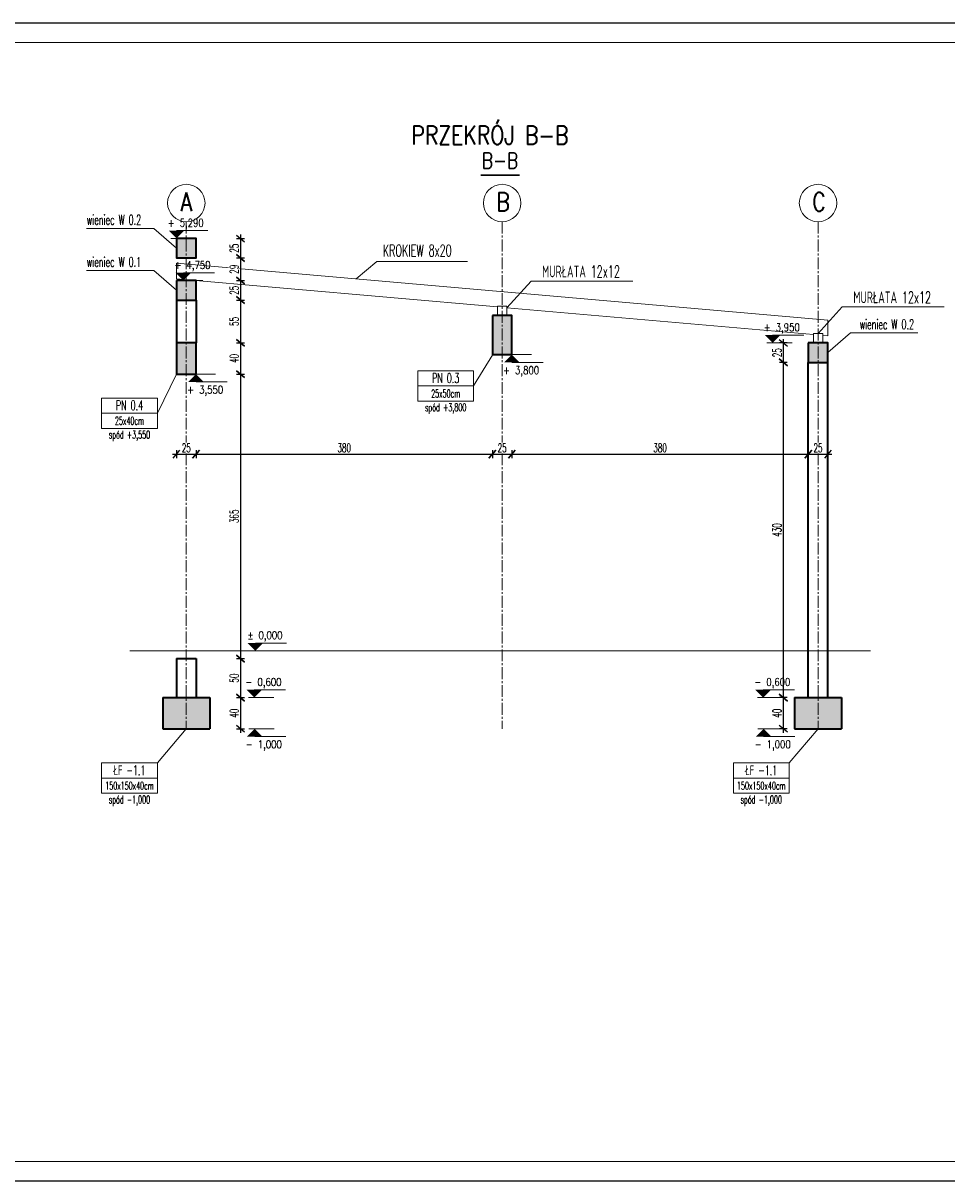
# Model space of a CAD drawing. Header units: centimetres. Extents: x 125945 to 146944, y 20629 to 31773.
# Tile 10 of 80: x 128722 to 129907, y 22758 to 24243. Entities that reach past the tile are written whole.
import ezdxf
from ezdxf.enums import TextEntityAlignment as Align

# ---------------------------------------------------------------- set-up
doc = ezdxf.new("R2010")
doc.units = ezdxf.units.CM
doc.linetypes.add('CENTER2', pattern=[28.575, 19.05, -3.175, 3.175, -3.175])
for name, color, linetype, lineweight in [('e-cad_cienkie', 88, 'Continuous', 15), ('e-cad_opisy', 7, 'Continuous', 15), ('e-cad_osie', 172, 'CENTER2', 9), ('e-cad_wymiary', 66, 'Continuous', 15), ('e-cad_wypelnienia', 254, 'Continuous', 9), ('K- OPISY', 40, 'Continuous', 15), ('K-DREWNO', 36, 'Continuous', 20), ('K-FUNDAMENTY', 44, 'Continuous', 35), ('K-ŚCIANY KONSTRUKCYJNE', 16, 'Continuous', 35), ('K-ŻELBET', 204, 'Continuous', 35)]:
    doc.layers.add(name, color=color, linetype=linetype, lineweight=lineweight)
doc.styles.add('e-cad_1', font='simplex.shx', dxfattribs={"width": 0.6})
doc.styles.add('e-cad_2', font='simplex.shx', dxfattribs={"width": 0.8})
doc.styles.add('simpl', font='simplex.shx', dxfattribs={"width": 0.6})
doc.dimstyles.new('e-cad_1_50_[cm]', dxfattribs={"dimscale": 5, "dimtxt": 2.25, "dimasz": 1.75, "dimexe": 1, "dimexo": 0, "dimgap": 0.5, "dimtad": 1, "dimdec": 1, "dimrnd": 0.5, "dimdsep": 46, "dimtxsty": 'simpl', "dimblk": 'OBLIQUE', "dimcen": 0, "dimdle": 1, "dimclrd": 256, "dimclre": 256, "dimclrt": 256, "dimadec": 0, "dimazin": 0, "dimtfac": 1, "dimtdec": 1, "dimtix": 1, "dimtmove": 2, "dimatfit": 3, "dimldrblk": 'OBLIQUE', "dimfxl": 1, "dimfxlon": 1, "dimtfill": 1, "dimarcsym": 0})

# ---------------------------------------------------------------- blocks, each defined once
blk = doc.blocks.new('e-cad_kota_2')
blk.add_line((0, 2), (8, 2))
blk.add_lwpolyline([(0, 0, 0, 4, 0), (0, 2, 4, 4, 0)], format="xyseb")
at = {"style": 'e-cad_1', "width": 0.8}
blk.add_attdef('ZNAK', text='', height=2, dxfattribs=at).set_placement((-0.5, 3), align=Align.RIGHT)
blk.add_attdef('RZEDNA', (0.8, 3), '', height=2, dxfattribs=at)
blk = doc.blocks.new('e-cad_kota_2_1')
blk.add_line((0, -2), (8, -2))
blk.add_lwpolyline([(0, 0, 0, 4, 0), (0, -2, 4, 4, 0)], format="xyseb")
at = {"style": 'e-cad_1', "width": 0.8}
blk.add_attdef('ZNAK', text='', height=2, dxfattribs=at).set_placement((-0.5, -5), align=Align.RIGHT)
blk.add_attdef('RZEDNA', (0.8, -5), '', height=2, dxfattribs=at)
blk = doc.blocks.new('_Oblique')
at = {"color": 0, "linetype": 'ByBlock', "lineweight": -2}
blk.add_line((0.5, 0.6), (-0.5, -0.6), dxfattribs=at)
blk = doc.blocks.new('*D3938')
at = {"layer": 'Defpoints', "color": 0}
for p in [(128943.9, 23966.8), (128943.9, 23941.8)]:
    blk.add_point(p, dxfattribs=at)
at = {"layer": 'e-cad_wymiary', "lineweight": -2, "ltscale": 2}
for p, q in [((129000.9, 23971.8), (129000.9, 23936.8)), ((128995.9, 23966.8), (129005.9, 23966.8)), ((128995.9, 23941.8), (129005.9, 23941.8))]:
    blk.add_line(p, q, dxfattribs=at)
at = {"layer": 'e-cad_wymiary', "lineweight": -2, "xscale": 8.75, "yscale": 8.75, "zscale": 8.75}
for p, rotation in [((129000.9, 23966.8), 90), ((129000.9, 23941.8), 270)]:
    blk.add_blockref('_Oblique', p, dxfattribs=dict(at, rotation=rotation))
at = {"layer": 'e-cad_wymiary', "ltscale": 2, "insert": (128992.7, 23954.3), "char_height": 11.25, "attachment_point": 5, "rotation": 90, "style": 'simpl', "bg_fill": 3, "box_fill_scale": 1.1, "bg_fill_color": 256, "bg_fill_true_color": 13158600, "bg_fill_transparency": 0}
blk.add_mtext('25', dxfattribs=at)
at = {"layer": 'Defpoints', "color": 0}
blk.add_point((129000.9, 23941.8), dxfattribs=at)
blk = doc.blocks.new('*D3939')
at = {"layer": 'Defpoints', "color": 0}
for p in [(128943.9, 23941.8), (128943.9, 23912.8)]:
    blk.add_point(p, dxfattribs=at)
at = {"layer": 'e-cad_wymiary', "lineweight": -2, "ltscale": 2}
for p, q in [((128995.9, 23941.8), (129005.9, 23941.8)), ((129000.9, 23946.8), (129000.9, 23907.8)), ((128995.9, 23912.8), (129005.9, 23912.8))]:
    blk.add_line(p, q, dxfattribs=at)
at = {"layer": 'e-cad_wymiary', "lineweight": -2, "xscale": 8.75, "yscale": 8.75, "zscale": 8.75}
for p, rotation in [((129000.9, 23941.8), 90), ((129000.9, 23912.8), 270)]:
    blk.add_blockref('_Oblique', p, dxfattribs=dict(at, rotation=rotation))
at = {"layer": 'e-cad_wymiary', "ltscale": 2, "insert": (128992.7, 23927.3), "char_height": 11.25, "attachment_point": 5, "rotation": 90, "style": 'simpl', "bg_fill": 3, "box_fill_scale": 1.1, "bg_fill_color": 256, "bg_fill_true_color": 13158600, "bg_fill_transparency": 0}
blk.add_mtext('29', dxfattribs=at)
at = {"layer": 'Defpoints', "color": 0}
blk.add_point((129000.9, 23912.8), dxfattribs=at)
blk = doc.blocks.new('*D3940')
at = {"layer": 'Defpoints', "color": 0}
for p in [(128943.9, 23912.8), (128943.9, 23887.8)]:
    blk.add_point(p, dxfattribs=at)
at = {"layer": 'e-cad_wymiary', "lineweight": -2, "ltscale": 2}
for p, q in [((128995.9, 23912.8), (129005.9, 23912.8)), ((129000.9, 23917.8), (129000.9, 23882.8)), ((128995.9, 23887.8), (129005.9, 23887.8))]:
    blk.add_line(p, q, dxfattribs=at)
at = {"layer": 'e-cad_wymiary', "lineweight": -2, "xscale": 8.75, "yscale": 8.75, "zscale": 8.75}
for p, rotation in [((129000.9, 23912.8), 90), ((129000.9, 23887.8), 270)]:
    blk.add_blockref('_Oblique', p, dxfattribs=dict(at, rotation=rotation))
at = {"layer": 'e-cad_wymiary', "ltscale": 2, "insert": (128992.7, 23900.3), "char_height": 11.25, "attachment_point": 5, "rotation": 90, "style": 'simpl', "bg_fill": 3, "box_fill_scale": 1.1, "bg_fill_color": 256, "bg_fill_true_color": 13158600, "bg_fill_transparency": 0}
blk.add_mtext('25', dxfattribs=at)
at = {"layer": 'Defpoints', "color": 0}
blk.add_point((129000.9, 23887.8), dxfattribs=at)
blk = doc.blocks.new('*D3941')
at = {"layer": 'Defpoints', "color": 0}
for p in [(128943.9, 23887.8), (128943.9, 23832.8), (129000.9, 23832.8)]:
    blk.add_point(p, dxfattribs=at)
at = {"layer": 'e-cad_wymiary', "lineweight": -2, "ltscale": 2}
for p, q in [((128995.9, 23887.8), (129005.9, 23887.8)), ((129000.9, 23892.8), (129000.9, 23827.8)), ((128995.9, 23832.8), (129005.9, 23832.8))]:
    blk.add_line(p, q, dxfattribs=at)
at = {"layer": 'e-cad_wymiary', "lineweight": -2, "xscale": 8.75, "yscale": 8.75, "zscale": 8.75}
for p, rotation in [((129000.9, 23887.8), 90), ((129000.9, 23832.8), 270)]:
    blk.add_blockref('_Oblique', p, dxfattribs=dict(at, rotation=rotation))
at = {"layer": 'e-cad_wymiary', "ltscale": 2, "insert": (128992.7, 23860.3), "char_height": 11.25, "attachment_point": 5, "rotation": 90, "style": 'simpl', "bg_fill": 3, "box_fill_scale": 1.1, "bg_fill_color": 256, "bg_fill_true_color": 13158600, "bg_fill_transparency": 0}
blk.add_mtext('55', dxfattribs=at)
blk = doc.blocks.new('*D3942')
at = {"layer": 'Defpoints', "color": 0}
for p in [(128943.9, 23832.8), (128943.9, 23792.8), (129000.9, 23792.8)]:
    blk.add_point(p, dxfattribs=at)
at = {"layer": 'e-cad_wymiary', "lineweight": -2, "ltscale": 2}
for p, q in [((129000.9, 23837.8), (129000.9, 23787.8)), ((128995.9, 23832.8), (129005.9, 23832.8)), ((128995.9, 23792.8), (129005.9, 23792.8))]:
    blk.add_line(p, q, dxfattribs=at)
at = {"layer": 'e-cad_wymiary', "lineweight": -2, "xscale": 8.75, "yscale": 8.75, "zscale": 8.75}
for p, rotation in [((129000.9, 23832.8), 90), ((129000.9, 23792.8), 270)]:
    blk.add_blockref('_Oblique', p, dxfattribs=dict(at, rotation=rotation))
at = {"layer": 'e-cad_wymiary', "ltscale": 2, "insert": (128992.7, 23812.8), "char_height": 11.25, "attachment_point": 5, "rotation": 90, "style": 'simpl', "bg_fill": 3, "box_fill_scale": 1.1, "bg_fill_color": 256, "bg_fill_true_color": 13158600, "bg_fill_transparency": 0}
blk.add_mtext('40', dxfattribs=at)
blk = doc.blocks.new('*D3943')
at = {"layer": 'Defpoints', "color": 0}
for p in [(128943.9, 23792.8), (128943.9, 23427.8), (129000.9, 23427.8)]:
    blk.add_point(p, dxfattribs=at)
at = {"layer": 'e-cad_wymiary', "lineweight": -2, "ltscale": 2}
for p, q in [((128995.9, 23792.8), (129005.9, 23792.8)), ((129000.9, 23797.8), (129000.9, 23422.8)), ((128995.9, 23427.8), (129005.9, 23427.8))]:
    blk.add_line(p, q, dxfattribs=at)
at = {"layer": 'e-cad_wymiary', "lineweight": -2, "xscale": 8.75, "yscale": 8.75, "zscale": 8.75}
for p, rotation in [((129000.9, 23792.8), 90), ((129000.9, 23427.8), 270)]:
    blk.add_blockref('_Oblique', p, dxfattribs=dict(at, rotation=rotation))
at = {"layer": 'e-cad_wymiary', "ltscale": 2, "insert": (128992.7, 23610.3), "char_height": 11.25, "attachment_point": 5, "rotation": 90, "style": 'simpl', "bg_fill": 3, "box_fill_scale": 1.1, "bg_fill_color": 256, "bg_fill_true_color": 13158600, "bg_fill_transparency": 0}
blk.add_mtext('365', dxfattribs=at)
blk = doc.blocks.new('*D3944')
at = {"layer": 'Defpoints', "color": 0}
for p in [(128943.9, 23427.8), (128943.9, 23377.8), (129000.9, 23377.8)]:
    blk.add_point(p, dxfattribs=at)
at = {"layer": 'e-cad_wymiary', "lineweight": -2, "ltscale": 2}
for p, q in [((128995.9, 23427.8), (129005.9, 23427.8)), ((129000.9, 23432.8), (129000.9, 23372.8)), ((128995.9, 23377.8), (129005.9, 23377.8))]:
    blk.add_line(p, q, dxfattribs=at)
at = {"layer": 'e-cad_wymiary', "lineweight": -2, "xscale": 8.75, "yscale": 8.75, "zscale": 8.75}
for p, rotation in [((129000.9, 23427.8), 90), ((129000.9, 23377.8), 270)]:
    blk.add_blockref('_Oblique', p, dxfattribs=dict(at, rotation=rotation))
at = {"layer": 'e-cad_wymiary', "ltscale": 2, "insert": (128992.7, 23402.8), "char_height": 11.25, "attachment_point": 5, "rotation": 90, "style": 'simpl', "bg_fill": 3, "box_fill_scale": 1.1, "bg_fill_color": 256, "bg_fill_true_color": 13158600, "bg_fill_transparency": 0}
blk.add_mtext('50', dxfattribs=at)
blk = doc.blocks.new('*D3945')
at = {"layer": 'Defpoints', "color": 0}
for p in [(128943.9, 23377.8), (128961.4, 23337.8), (129000.9, 23337.8)]:
    blk.add_point(p, dxfattribs=at)
at = {"layer": 'e-cad_wymiary', "lineweight": -2, "ltscale": 2}
for p, q in [((128995.9, 23377.8), (129005.9, 23377.8)), ((129000.9, 23382.8), (129000.9, 23332.8)), ((128995.9, 23337.8), (129005.9, 23337.8))]:
    blk.add_line(p, q, dxfattribs=at)
at = {"layer": 'e-cad_wymiary', "lineweight": -2, "xscale": 8.75, "yscale": 8.75, "zscale": 8.75}
for p, rotation in [((129000.9, 23377.8), 90), ((129000.9, 23337.8), 270)]:
    blk.add_blockref('_Oblique', p, dxfattribs=dict(at, rotation=rotation))
at = {"layer": 'e-cad_wymiary', "ltscale": 2, "insert": (128992.7, 23357.8), "char_height": 11.25, "attachment_point": 5, "rotation": 90, "style": 'simpl', "bg_fill": 3, "box_fill_scale": 1.1, "bg_fill_color": 256, "bg_fill_true_color": 13158600, "bg_fill_transparency": 0}
blk.add_mtext('40', dxfattribs=at)
blk = doc.blocks.new('*D3946')
at = {"layer": 'Defpoints', "color": 0}
for p in [(128918.9, 23860.3), (128943.9, 23860.3)]:
    blk.add_point(p, dxfattribs=at)
at = {"layer": 'e-cad_wymiary', "lineweight": -2, "ltscale": 2}
for p, q in [((128913.9, 23690), (128948.9, 23690)), ((128918.9, 23695), (128918.9, 23685)), ((128943.9, 23695), (128943.9, 23685))]:
    blk.add_line(p, q, dxfattribs=at)
at = {"layer": 'e-cad_wymiary', "lineweight": -2, "xscale": 8.75, "yscale": 8.75, "zscale": 8.75, "rotation": 180}
blk.add_blockref('_Oblique', (128918.9, 23690), dxfattribs=at)
at = {"layer": 'e-cad_wymiary', "lineweight": -2, "xscale": 8.75, "yscale": 8.75, "zscale": 8.75}
blk.add_blockref('_Oblique', (128943.9, 23690), dxfattribs=at)
at = {"layer": 'e-cad_wymiary', "ltscale": 2, "insert": (128931.4, 23698.1), "char_height": 11.25, "attachment_point": 5, "style": 'simpl', "bg_fill": 3, "box_fill_scale": 1.1, "bg_fill_color": 256, "bg_fill_true_color": 13158600, "bg_fill_transparency": 0}
blk.add_mtext('25', dxfattribs=at)
at = {"layer": 'Defpoints', "color": 0}
blk.add_point((128943.9, 23690), dxfattribs=at)
blk = doc.blocks.new('*D3947')
at = {"layer": 'Defpoints', "color": 0}
for p in [(129323.9, 23867.8), (128943.9, 23860.3), (129323.9, 23690)]:
    blk.add_point(p, dxfattribs=at)
at = {"layer": 'e-cad_wymiary', "lineweight": -2, "ltscale": 2}
for p, q in [((128938.9, 23690), (129328.9, 23690)), ((128943.9, 23695), (128943.9, 23685)), ((129323.9, 23695), (129323.9, 23685))]:
    blk.add_line(p, q, dxfattribs=at)
at = {"layer": 'e-cad_wymiary', "lineweight": -2, "xscale": 8.75, "yscale": 8.75, "zscale": 8.75, "rotation": 180}
blk.add_blockref('_Oblique', (128943.9, 23690), dxfattribs=at)
at = {"layer": 'e-cad_wymiary', "lineweight": -2, "xscale": 8.75, "yscale": 8.75, "zscale": 8.75}
blk.add_blockref('_Oblique', (129323.9, 23690), dxfattribs=at)
at = {"layer": 'e-cad_wymiary', "ltscale": 2, "insert": (129133.9, 23698.1), "char_height": 11.25, "attachment_point": 5, "style": 'simpl', "bg_fill": 3, "box_fill_scale": 1.1, "bg_fill_color": 256, "bg_fill_true_color": 13158600, "bg_fill_transparency": 0}
blk.add_mtext('380', dxfattribs=at)
blk = doc.blocks.new('*D3948')
at = {"layer": 'Defpoints', "color": 0}
for p in [(129323.9, 23867.8), (129348.9, 23867.8)]:
    blk.add_point(p, dxfattribs=at)
at = {"layer": 'e-cad_wymiary', "lineweight": -2, "ltscale": 2}
for p, q in [((129318.9, 23690), (129353.9, 23690)), ((129323.9, 23695), (129323.9, 23685)), ((129348.9, 23695), (129348.9, 23685))]:
    blk.add_line(p, q, dxfattribs=at)
at = {"layer": 'e-cad_wymiary', "lineweight": -2, "xscale": 8.75, "yscale": 8.75, "zscale": 8.75, "rotation": 180}
blk.add_blockref('_Oblique', (129323.9, 23690), dxfattribs=at)
at = {"layer": 'e-cad_wymiary', "lineweight": -2, "xscale": 8.75, "yscale": 8.75, "zscale": 8.75}
blk.add_blockref('_Oblique', (129348.9, 23690), dxfattribs=at)
at = {"layer": 'e-cad_wymiary', "ltscale": 2, "insert": (129336.4, 23698.1), "char_height": 11.25, "attachment_point": 5, "style": 'simpl', "bg_fill": 3, "box_fill_scale": 1.1, "bg_fill_color": 256, "bg_fill_true_color": 13158600, "bg_fill_transparency": 0}
blk.add_mtext('25', dxfattribs=at)
at = {"layer": 'Defpoints', "color": 0}
blk.add_point((129348.9, 23690), dxfattribs=at)
blk = doc.blocks.new('*D3949')
at = {"layer": 'Defpoints', "color": 0}
for p in [(129348.9, 23867.8), (129728.9, 23729.1), (129728.9, 23690)]:
    blk.add_point(p, dxfattribs=at)
at = {"layer": 'e-cad_wymiary', "lineweight": -2, "ltscale": 2}
for p, q in [((129343.9, 23690), (129733.9, 23690)), ((129348.9, 23695), (129348.9, 23685)), ((129728.9, 23695), (129728.9, 23685))]:
    blk.add_line(p, q, dxfattribs=at)
at = {"layer": 'e-cad_wymiary', "lineweight": -2, "xscale": 8.75, "yscale": 8.75, "zscale": 8.75, "rotation": 180}
blk.add_blockref('_Oblique', (129348.9, 23690), dxfattribs=at)
at = {"layer": 'e-cad_wymiary', "lineweight": -2, "xscale": 8.75, "yscale": 8.75, "zscale": 8.75}
blk.add_blockref('_Oblique', (129728.9, 23690), dxfattribs=at)
at = {"layer": 'e-cad_wymiary', "ltscale": 2, "insert": (129538.9, 23698.1), "char_height": 11.25, "attachment_point": 5, "style": 'simpl', "bg_fill": 3, "box_fill_scale": 1.1, "bg_fill_color": 256, "bg_fill_true_color": 13158600, "bg_fill_transparency": 0}
blk.add_mtext('380', dxfattribs=at)
blk = doc.blocks.new('*D3950')
at = {"layer": 'Defpoints', "color": 0}
for p in [(129728.9, 23729.1), (129753.9, 23729.1)]:
    blk.add_point(p, dxfattribs=at)
at = {"layer": 'e-cad_wymiary', "lineweight": -2, "ltscale": 2}
for p, q in [((129723.9, 23690), (129758.9, 23690)), ((129728.9, 23695), (129728.9, 23685)), ((129753.9, 23695), (129753.9, 23685))]:
    blk.add_line(p, q, dxfattribs=at)
at = {"layer": 'e-cad_wymiary', "lineweight": -2, "xscale": 8.75, "yscale": 8.75, "zscale": 8.75, "rotation": 180}
blk.add_blockref('_Oblique', (129728.9, 23690), dxfattribs=at)
at = {"layer": 'e-cad_wymiary', "lineweight": -2, "xscale": 8.75, "yscale": 8.75, "zscale": 8.75}
blk.add_blockref('_Oblique', (129753.9, 23690), dxfattribs=at)
at = {"layer": 'e-cad_wymiary', "ltscale": 2, "insert": (129741.4, 23698.1), "char_height": 11.25, "attachment_point": 5, "style": 'simpl', "bg_fill": 3, "box_fill_scale": 1.1, "bg_fill_color": 256, "bg_fill_true_color": 13158600, "bg_fill_transparency": 0}
blk.add_mtext('25', dxfattribs=at)
at = {"layer": 'Defpoints', "color": 0}
blk.add_point((129753.9, 23690), dxfattribs=at)
blk = doc.blocks.new('*D3951')
at = {"layer": 'Defpoints', "color": 0}
for p in [(129728.9, 23832.8), (129728.9, 23807.8)]:
    blk.add_point(p, dxfattribs=at)
at = {"layer": 'e-cad_wymiary', "lineweight": -2, "ltscale": 2}
for p, q in [((129696.9, 23837.8), (129696.9, 23802.8)), ((129701.9, 23832.8), (129691.9, 23832.8)), ((129701.9, 23807.8), (129691.9, 23807.8))]:
    blk.add_line(p, q, dxfattribs=at)
at = {"layer": 'e-cad_wymiary', "lineweight": -2, "xscale": 8.75, "yscale": 8.75, "zscale": 8.75}
for p, rotation in [((129696.9, 23832.8), 90), ((129696.9, 23807.8), 270)]:
    blk.add_blockref('_Oblique', p, dxfattribs=dict(at, rotation=rotation))
at = {"layer": 'e-cad_wymiary', "ltscale": 2, "insert": (129688.8, 23820.3), "char_height": 11.25, "attachment_point": 5, "rotation": 90, "style": 'simpl', "bg_fill": 3, "box_fill_scale": 1.1, "bg_fill_color": 256, "bg_fill_true_color": 13158600, "bg_fill_transparency": 0}
blk.add_mtext('25', dxfattribs=at)
at = {"layer": 'Defpoints', "color": 0}
blk.add_point((129696.9, 23807.8), dxfattribs=at)
blk = doc.blocks.new('*D3952')
at = {"layer": 'Defpoints', "color": 0}
for p in [(129728.9, 23807.8), (129696.9, 23377.8), (129711.4, 23377.8)]:
    blk.add_point(p, dxfattribs=at)
at = {"layer": 'e-cad_wymiary', "lineweight": -2, "ltscale": 2}
for p, q in [((129701.9, 23807.8), (129691.9, 23807.8)), ((129696.9, 23812.8), (129696.9, 23372.8)), ((129701.9, 23377.8), (129691.9, 23377.8))]:
    blk.add_line(p, q, dxfattribs=at)
at = {"layer": 'e-cad_wymiary', "lineweight": -2, "xscale": 8.75, "yscale": 8.75, "zscale": 8.75}
for p, rotation in [((129696.9, 23807.8), 90), ((129696.9, 23377.8), 270)]:
    blk.add_blockref('_Oblique', p, dxfattribs=dict(at, rotation=rotation))
at = {"layer": 'e-cad_wymiary', "ltscale": 2, "insert": (129688.8, 23592.8), "char_height": 11.25, "attachment_point": 5, "rotation": 90, "style": 'simpl', "bg_fill": 3, "box_fill_scale": 1.1, "bg_fill_color": 256, "bg_fill_true_color": 13158600, "bg_fill_transparency": 0}
blk.add_mtext('430', dxfattribs=at)
blk = doc.blocks.new('*D3953')
at = {"layer": 'Defpoints', "color": 0}
for p in [(129711.4, 23377.8), (129696.9, 23337.8), (129711.4, 23337.8)]:
    blk.add_point(p, dxfattribs=at)
at = {"layer": 'e-cad_wymiary', "lineweight": -2, "ltscale": 2}
for p, q in [((129701.9, 23377.8), (129691.9, 23377.8)), ((129696.9, 23382.8), (129696.9, 23332.8)), ((129701.9, 23337.8), (129691.9, 23337.8))]:
    blk.add_line(p, q, dxfattribs=at)
at = {"layer": 'e-cad_wymiary', "lineweight": -2, "xscale": 8.75, "yscale": 8.75, "zscale": 8.75}
for p, rotation in [((129696.9, 23377.8), 90), ((129696.9, 23337.8), 270)]:
    blk.add_blockref('_Oblique', p, dxfattribs=dict(at, rotation=rotation))
at = {"layer": 'e-cad_wymiary', "ltscale": 2, "insert": (129688.8, 23357.8), "char_height": 11.25, "attachment_point": 5, "rotation": 90, "style": 'simpl', "bg_fill": 3, "box_fill_scale": 1.1, "bg_fill_color": 256, "bg_fill_true_color": 13158600, "bg_fill_transparency": 0}
blk.add_mtext('40', dxfattribs=at)
blk = doc.blocks.new('e-cad_przekroj_nazwa_1')
at = {"const_width": 0.5}
blk.add_lwpolyline([(5, 0), (-5, 0)], dxfattribs=at)
at = {"style": 'e-cad_1', "width": 0.8}
blk.add_attdef('SYMBOL', text='', height=4, dxfattribs=at).set_placement((0, 1.75), align=Align.CENTER)

msp = doc.modelspace()

# ---------------------------------------------------------------- hatches: boundary and pattern name
at = {"layer": 'e-cad_wypelnienia', "ltscale": 0.8}
h = msp.add_hatch(dxfattribs=at)
h.set_pattern_fill('ANSI33', color=256)
h.set_pattern_definition([(45, (128901.4086, 23337.8206), (-4.490128, 4.490128), []), (45, (128905.899, 23337.8206), (-4.490128, 4.490128), [3.175, -1.5875])])
h.paths.add_polyline_path([(128931.41, 23337.82), (128961.41, 23337.82), (128961.41, 23377.82), (128931.41, 23377.82), (128931.41, 23337.82)], is_closed=False)
h.paths.add_polyline_path([(128901.41, 23337.82), (128931.41, 23337.82), (128931.41, 23377.82), (128901.41, 23377.82), (128901.41, 23337.82)], is_closed=False)
h.paths.add_polyline_path([(129711.41, 23337.82), (129741.41, 23337.82), (129741.41, 23377.82), (129711.41, 23377.82), (129711.41, 23337.82)], is_closed=False)
h.paths.add_polyline_path([(129741.41, 23337.82), (129771.41, 23337.82), (129771.41, 23377.82), (129741.41, 23377.82), (129741.41, 23337.82)], is_closed=False)
h.paths.add_polyline_path([(129348.91, 23817.79), (129348.91, 23867.79), (129336.41, 23867.79), (129336.41, 23817.79), (129348.91, 23817.79)], is_closed=False)
h.paths.add_polyline_path([(129323.91, 23867.79), (129323.91, 23817.79), (129336.41, 23817.79), (129336.41, 23867.79), (129323.91, 23867.79)], is_closed=False)
h.paths.add_polyline_path([(128931.41, 23792.82), (128943.91, 23792.82), (128943.91, 23832.82), (128931.41, 23832.82), (128931.41, 23792.82)], is_closed=False)
h.paths.add_polyline_path([(128918.91, 23792.82), (128931.41, 23792.82), (128931.41, 23832.82), (128918.91, 23832.82), (128918.91, 23792.82)], is_closed=False)
h.paths.add_polyline_path([(129741.41, 23807.82), (129753.91, 23807.82), (129753.91, 23832.82), (129741.41, 23832.82), (129741.41, 23807.82)], is_closed=False)
h.paths.add_polyline_path([(129728.91, 23807.82), (129741.41, 23807.82), (129741.41, 23832.82), (129728.91, 23832.82), (129728.91, 23807.82)], is_closed=False)
h.paths.add_polyline_path([(128931.41, 23887.82), (128943.91, 23887.82), (128943.91, 23912.82), (128931.41, 23912.82), (128931.41, 23887.82)], is_closed=False)
h.paths.add_polyline_path([(128918.91, 23887.82), (128931.41, 23887.82), (128931.41, 23912.82), (128918.91, 23912.82), (128918.91, 23887.82)], is_closed=False)
h.paths.add_polyline_path([(128931.41, 23941.82), (128943.91, 23941.82), (128943.91, 23966.82), (128931.41, 23966.82), (128931.41, 23941.82)], is_closed=False)
h.paths.add_polyline_path([(128918.91, 23941.82), (128931.41, 23941.82), (128931.41, 23966.82), (128918.91, 23966.82), (128918.91, 23941.82)], is_closed=False)

# ---------------------------------------------------------------- linework, layer by layer
at = {"layer": 'e-cad_cienkie', "ltscale": 2}
for p, q in [((128911.41, 23966.82), (128943.91, 23966.82)), ((128920.2, 23912.82), (128952.7, 23912.82)), ((129675.62, 23832.82), (129708.12, 23832.82)), ((129341.41, 23817.79), (129373.91, 23817.79)), ((128936.41, 23792.82), (128968.91, 23792.82))]:
    msp.add_line(p, q, dxfattribs=at)
at = {"layer": 'e-cad_opisy'}
for centre in [(128931.41, 24012.25), (129336.41, 24012.25), (129741.41, 24012.25)]:
    msp.add_circle(centre, 24, dxfattribs=at)
at = {"layer": 'e-cad_osie', "ltscale": 0.8}
for p, q in [((128931.41, 23988.25), (128931.41, 23337.82)), ((129336.41, 23988.25), (129336.41, 23337.82)), ((129741.41, 23988.25), (129741.41, 23337.82))]:
    msp.add_line(p, q, dxfattribs=at)
at = {"layer": 'e-cad_wypelnienia', "ltscale": 0.8}
msp.add_line((128859.03, 23437.82), (129808.47, 23437.82), dxfattribs=at)
at = {"layer": 'K- OPISY', "color": 4, "ltscale": 2}
for p, q in [((129299.71, 23777.54), (129324.28, 23817.79)), ((128894.35, 23742.58), (128918.91, 23792.82))]:
    msp.add_line(p, q, dxfattribs=at)
at = {"layer": 'K- OPISY', "color": 2}
for points in [[(128803.28, 23979.75), (128889.73, 23979.75), (128918.91, 23954.32)], [(128803.28, 23925.75), (128889.73, 23925.75), (128918.91, 23900.32)], [(129869.54, 23845.75), (129783.1, 23845.75), (129753.91, 23820.32)]]:
    msp.add_lwpolyline(points, dxfattribs=at)
at = {"layer": 'K- OPISY', "ltscale": 2}
for points in [[(129291.98, 23937.02), (129175.78, 23937.02), (129149.02, 23914.95)], [(129503.94, 23912), (129373.49, 23912), (129342.41, 23877.96)], [(129902.94, 23878.86), (129772.49, 23878.86), (129741.41, 23844.82)]]:
    msp.add_lwpolyline(points, dxfattribs=at)
at = {"layer": 'K- OPISY', "color": 4}
for points in [[(129299.71, 23796.99), (129228.25, 23796.99), (129228.25, 23777.54), (129299.71, 23777.54)], [(129299.71, 23777.54), (129228.25, 23777.54), (129228.25, 23758.1), (129299.71, 23758.1)], [(128894.35, 23762.02), (128822.88, 23762.02), (128822.88, 23742.58), (128894.35, 23742.58)], [(128894.35, 23742.58), (128822.88, 23742.58), (128822.88, 23723.13), (128894.35, 23723.13)]]:
    msp.add_lwpolyline(points, close=True, dxfattribs=at)
at = {"layer": 'K- OPISY', "color": 32}
for points in [[(128894.31, 23293.95), (128931.41, 23337.82)], [(129704.31, 23293.95), (129741.41, 23337.82)]]:
    msp.add_lwpolyline(points, dxfattribs=at)
for points in [[(128894.31, 23293.95), (128822.85, 23293.95), (128822.85, 23274.5), (128894.31, 23274.5)], [(129704.31, 23293.95), (129632.85, 23293.95), (129632.85, 23274.5), (129704.31, 23274.5)], [(128894.31, 23274.5), (128822.85, 23274.5), (128822.85, 23255.06), (128894.31, 23255.06)], [(129704.31, 23274.5), (129632.85, 23274.5), (129632.85, 23255.06), (129704.31, 23255.06)]]:
    msp.add_lwpolyline(points, close=True, dxfattribs=at)
at = {"layer": 'K-DREWNO', "ltscale": 0.8}
for p, q in [((129753.91, 23862.03), (128918.91, 23935.08)), ((128918.91, 23915.01), (128918.91, 23935.08)), ((129330.41, 23879.01), (128918.91, 23915.01)), ((129735.41, 23843.57), (129342.41, 23877.96)), ((129753.91, 23841.95), (129753.91, 23862.03)), ((129753.91, 23841.95), (129747.41, 23842.52))]:
    msp.add_line(p, q, dxfattribs=at)
for points in [[(129330.41, 23879.79), (129330.41, 23867.79), (129342.41, 23867.79), (129342.41, 23879.79)], [(129735.41, 23844.82), (129735.41, 23832.82), (129747.41, 23832.82), (129747.41, 23844.82)]]:
    msp.add_lwpolyline(points, close=True, dxfattribs=at)
at = {"layer": 'K-FUNDAMENTY', "ltscale": 0.8}
for p, q in [((128901.41, 23377.82), (128961.41, 23377.82)), ((128901.41, 23377.82), (128901.41, 23337.82)), ((128961.41, 23377.82), (128961.41, 23337.82)), ((129711.41, 23377.82), (129771.41, 23377.82)), ((129711.41, 23377.82), (129711.41, 23337.82)), ((129771.41, 23377.82), (129771.41, 23337.82)), ((128901.41, 23337.82), (128961.41, 23337.82)), ((129711.41, 23337.82), (129771.41, 23337.82))]:
    msp.add_line(p, q, dxfattribs=at)
at = {"layer": 'K-ŚCIANY KONSTRUKCYJNE', "ltscale": 0.8}
for p, q in [((128918.91, 23887.82), (128918.91, 23832.82)), ((128943.91, 23887.82), (128943.91, 23832.82)), ((129728.91, 23377.82), (129728.91, 23807.82)), ((129753.91, 23377.82), (129753.91, 23807.82)), ((128918.91, 23427.82), (128918.91, 23377.82)), ((128918.91, 23427.82), (128943.91, 23427.82)), ((128943.91, 23427.82), (128943.91, 23377.82))]:
    msp.add_line(p, q, dxfattribs=at)
at = {"layer": 'K-ŻELBET', "ltscale": 0.8}
for points in [[(128918.91, 23966.82), (128918.91, 23941.82), (128943.91, 23941.82), (128943.91, 23966.82)], [(128918.91, 23912.82), (128918.91, 23887.82), (128943.91, 23887.82), (128943.91, 23912.82)], [(129323.91, 23867.79), (129323.91, 23817.79), (129348.91, 23817.79), (129348.91, 23867.79)], [(128918.91, 23832.82), (128918.91, 23792.82), (128943.91, 23792.82), (128943.91, 23832.82)], [(129728.91, 23832.82), (129728.91, 23807.82), (129753.91, 23807.82), (129753.91, 23832.82)]]:
    msp.add_lwpolyline(points, close=True, dxfattribs=at)

# ---------------------------------------------------------------- block references
at = {"layer": 'e-cad_opisy', "ltscale": 2, "xscale": 5, "yscale": 5, "zscale": 5}
for name, p, values in [('e-cad_przekroj_nazwa_1', (129333.64, 24047.97), {'SYMBOL': 'B-B'}), ('e-cad_kota_2', (128918.91, 23966.82), {'RZEDNA': '5,290', 'ZNAK': '+'}), ('e-cad_kota_2', (128927.7, 23912.82), {'RZEDNA': '4,750', 'ZNAK': '+'}), ('e-cad_kota_2', (129683.12, 23832.82), {'RZEDNA': '3,950', 'ZNAK': '+'}), ('e-cad_kota_2_1', (129348.91, 23817.79), {'RZEDNA': '3,800', 'ZNAK': '+'}), ('e-cad_kota_2_1', (128943.91, 23792.82), {'RZEDNA': '3,550', 'ZNAK': '+'})]:
    msp.add_blockref(name, p, dxfattribs=at).add_auto_attribs(values)

# ---------------------------------------------------------------- texts
at = {"layer": 'e-cad_opisy', "ltscale": 2, "style": 'e-cad_2', "width": 0.8}
for s, p in [('PRZEKRÓJ B-B', (129219.91, 24087.31)), ('A', (128923.9, 24001.75)), ('B', (129328.9, 24001.75)), ('C', (129733.9, 24001.75))]:
    msp.add_text(s, height=24, dxfattribs=at).set_placement(p)
at = {"layer": 'K- OPISY', "color": 2, "style": 'e-cad_1', "width": 0.6}
for s, p in [('wieniec W 0.2', (128803.81, 23984.46)), ('wieniec W 0.1', (128803.81, 23930.46)), ('wieniec W 0.2', (129794.72, 23850.46))]:
    msp.add_text(s, height=12.5, dxfattribs=at).set_placement(p)
at = {"layer": 'K- OPISY', "ltscale": 2, "char_height": 15, "width": 1220.6714, "attachment_point": 1, "line_spacing_factor": 0.921669, "style": 'e-cad_1'}
for s, insert in [('KROKIEW 8x20', (129183.37, 23958.72)), ('MURŁATA 12x12', (129387.63, 23931.9)), ('MURŁATA 12x12', (129786.63, 23898.76))]:
    msp.add_mtext(s, dxfattribs=dict(at, insert=insert))
at = {"layer": 'K- OPISY', "color": 4, "width": 71.4626, "attachment_point": 5, "style": 'e-cad_1'}
for s, insert, char_height in [('PN 0.3', (129263.98, 23787.67), 12.5), ('PN 0.4', (128858.61, 23752.7), 12.5), ('25x50cm', (129263.98, 23767.84), 10), ('spód +3,800', (129263.98, 23748.44), 10), ('25x40cm', (128858.61, 23732.88), 10), ('spód +3,550', (128858.61, 23713.47), 10)]:
    msp.add_mtext(s, dxfattribs=dict(at, insert=insert, char_height=char_height))
at = {"layer": 'K- OPISY', "color": 32, "width": 71.4626, "attachment_point": 5, "style": 'e-cad_1'}
for s, insert, char_height in [('ŁF -1.1', (128858.58, 23284.62), 12.5), ('ŁF -1.1', (129668.58, 23284.62), 12.5), ('150x150x40cm', (128858.58, 23264.8), 10), ('150x150x40cm', (129668.58, 23264.8), 10), ('spód -1,000', (128858.58, 23245.39), 10), ('spód -1,000', (129668.58, 23245.39), 10)]:
    msp.add_mtext(s, dxfattribs=dict(at, insert=insert, char_height=char_height))

# ---------------------------------------------------------------- next in the draw order: dimensions: what is measured, and where the dimension line sits
at = {"layer": 'e-cad_wymiary', "ltscale": 2}
dim = msp.add_linear_dim(base=(129000.85, 23941.82), p1=(128943.91, 23966.82), p2=(128943.91, 23941.82), angle=90, dimstyle='e-cad_1_50_[cm]', dxfattribs=at)
dim.commit()
dim.dimension.update_dxf_attribs({"geometry": '*D3938', "text_midpoint": (128992.73, 23954.32)})

# ---------------------------------------------------------------- next in the draw order: dimensions: what is measured, and where the dimension line sits
dim = msp.add_linear_dim(base=(129000.85, 23912.82), p1=(128943.91, 23941.82), p2=(128943.91, 23912.82), angle=90, dimstyle='e-cad_1_50_[cm]', dxfattribs=at)
dim.commit()
dim.dimension.update_dxf_attribs({"geometry": '*D3939', "text_midpoint": (128992.73, 23927.32)})

# ---------------------------------------------------------------- next in the draw order: dimensions: what is measured, and where the dimension line sits
dim = msp.add_linear_dim(base=(129000.85, 23887.82), p1=(128943.91, 23912.82), p2=(128943.91, 23887.82), angle=90, dimstyle='e-cad_1_50_[cm]', dxfattribs=at)
dim.commit()
dim.dimension.update_dxf_attribs({"geometry": '*D3940', "text_midpoint": (128992.73, 23900.32)})

# ---------------------------------------------------------------- next in the draw order: dimensions: what is measured, and where the dimension line sits
dim = msp.add_linear_dim(base=(129000.85, 23832.82), p1=(128943.91, 23887.82), p2=(128943.91, 23832.82), angle=90, dimstyle='e-cad_1_50_[cm]', dxfattribs=at)
dim.commit()
dim.dimension.update_dxf_attribs({"geometry": '*D3941', "text_midpoint": (128992.73, 23860.32)})

# ---------------------------------------------------------------- next in the draw order: dimensions: what is measured, and where the dimension line sits
dim = msp.add_linear_dim(base=(129000.85, 23792.82), p1=(128943.91, 23832.82), p2=(128943.91, 23792.82), angle=90, dimstyle='e-cad_1_50_[cm]', dxfattribs=at)
dim.commit()
dim.dimension.update_dxf_attribs({"geometry": '*D3942', "text_midpoint": (128992.73, 23812.82)})

# ---------------------------------------------------------------- next in the draw order: dimensions: what is measured, and where the dimension line sits
dim = msp.add_linear_dim(base=(129000.85, 23427.82), p1=(128943.91, 23792.82), p2=(128943.91, 23427.82), angle=90, dimstyle='e-cad_1_50_[cm]', dxfattribs=at)
dim.commit()
dim.dimension.update_dxf_attribs({"geometry": '*D3943', "text_midpoint": (128992.73, 23610.32)})

# ---------------------------------------------------------------- next in the draw order: dimensions: what is measured, and where the dimension line sits
dim = msp.add_linear_dim(base=(128943.91, 23690), p1=(128918.91, 23860.32), p2=(128943.91, 23860.32), dimstyle='e-cad_1_50_[cm]', dxfattribs=at)
dim.commit()
dim.dimension.update_dxf_attribs({"geometry": '*D3946', "text_midpoint": (128931.41, 23698.12)})
dim = msp.add_linear_dim(base=(129000.85, 23377.82), p1=(128943.91, 23427.82), p2=(128943.91, 23377.82), angle=90, dimstyle='e-cad_1_50_[cm]', dxfattribs=at)
dim.commit()
dim.dimension.update_dxf_attribs({"geometry": '*D3944', "text_midpoint": (128992.73, 23402.82)})

# ---------------------------------------------------------------- next in the draw order: linework, layer by layer
at = {"layer": 'e-cad_cienkie', "ltscale": 2}
msp.add_line((129012.46, 23437.82), (129044.96, 23437.82), dxfattribs=at)

# ---------------------------------------------------------------- next in the draw order: block references
at = {"layer": 'e-cad_opisy', "ltscale": 2, "xscale": 5, "yscale": 5, "zscale": 5}
msp.add_blockref('e-cad_kota_2', (129019.96, 23437.82), dxfattribs=at).add_auto_attribs({'RZEDNA': '0,000', 'ZNAK': '%%p'})

# ---------------------------------------------------------------- next in the draw order: dimensions: what is measured, and where the dimension line sits
at = {"layer": 'e-cad_wymiary', "ltscale": 2}
dim = msp.add_linear_dim(base=(129323.91, 23690), p1=(128943.91, 23860.32), p2=(129323.91, 23867.79), dimstyle='e-cad_1_50_[cm]', dxfattribs=at)
dim.commit()
dim.dimension.update_dxf_attribs({"geometry": '*D3947', "text_midpoint": (129133.91, 23698.12)})
dim = msp.add_linear_dim(base=(129000.85, 23337.82), p1=(128943.91, 23377.82), p2=(128961.41, 23337.82), angle=90, dimstyle='e-cad_1_50_[cm]', dxfattribs=at)
dim.commit()
dim.dimension.update_dxf_attribs({"geometry": '*D3945', "text_midpoint": (128992.73, 23357.82)})

# ---------------------------------------------------------------- next in the draw order: linework, layer by layer
at = {"layer": 'e-cad_cienkie', "ltscale": 2}
for p, q in [((129011.12, 23377.82), (129043.62, 23377.82)), ((129011.58, 23337.82), (129044.08, 23337.82))]:
    msp.add_line(p, q, dxfattribs=at)

# ---------------------------------------------------------------- next in the draw order: block references
at = {"layer": 'e-cad_opisy', "ltscale": 2, "xscale": 5, "yscale": 5, "zscale": 5}
for name, p, values in [('e-cad_kota_2', (129018.62, 23377.82), {'RZEDNA': '0,600', 'ZNAK': '-'}), ('e-cad_kota_2_1', (129019.08, 23337.82), {'RZEDNA': '1,000', 'ZNAK': '-'})]:
    msp.add_blockref(name, p, dxfattribs=at).add_auto_attribs(values)

# ---------------------------------------------------------------- next in the draw order: dimensions: what is measured, and where the dimension line sits
at = {"layer": 'e-cad_wymiary', "ltscale": 2}
dim = msp.add_linear_dim(base=(129348.91, 23690), p1=(129323.91, 23867.79), p2=(129348.91, 23867.79), dimstyle='e-cad_1_50_[cm]', dxfattribs=at)
dim.commit()
dim.dimension.update_dxf_attribs({"geometry": '*D3948', "text_midpoint": (129336.41, 23698.12)})

# ---------------------------------------------------------------- next in the draw order: dimensions: what is measured, and where the dimension line sits
dim = msp.add_linear_dim(base=(129728.91, 23690), p1=(129348.91, 23867.79), p2=(129728.91, 23729.15), dimstyle='e-cad_1_50_[cm]', dxfattribs=at)
dim.commit()
dim.dimension.update_dxf_attribs({"geometry": '*D3949', "text_midpoint": (129538.91, 23698.12)})

# ---------------------------------------------------------------- next in the draw order: dimensions: what is measured, and where the dimension line sits
dim = msp.add_linear_dim(base=(129696.92, 23807.82), p1=(129728.91, 23832.82), p2=(129728.91, 23807.82), angle=90, dimstyle='e-cad_1_50_[cm]', dxfattribs=at)
dim.commit()
dim.dimension.update_dxf_attribs({"geometry": '*D3951', "text_midpoint": (129688.79, 23820.32)})
dim = msp.add_linear_dim(base=(129753.91, 23690), p1=(129728.91, 23729.15), p2=(129753.91, 23729.15), dimstyle='e-cad_1_50_[cm]', dxfattribs=at)
dim.commit()
dim.dimension.update_dxf_attribs({"geometry": '*D3950', "text_midpoint": (129741.41, 23698.12)})

# ---------------------------------------------------------------- next in the draw order: dimensions: what is measured, and where the dimension line sits
dim = msp.add_linear_dim(base=(129696.92, 23377.82), p1=(129728.91, 23807.82), p2=(129711.41, 23377.82), angle=90, dimstyle='e-cad_1_50_[cm]', dxfattribs=at)
dim.commit()
dim.dimension.update_dxf_attribs({"geometry": '*D3952', "text_midpoint": (129688.79, 23592.82)})

# ---------------------------------------------------------------- next in the draw order: dimensions: what is measured, and where the dimension line sits
dim = msp.add_linear_dim(base=(129696.92, 23337.82), p1=(129711.41, 23377.82), p2=(129711.41, 23337.82), angle=90, dimstyle='e-cad_1_50_[cm]', dxfattribs=at)
dim.commit()
dim.dimension.update_dxf_attribs({"geometry": '*D3953', "text_midpoint": (129688.79, 23357.82)})

# ---------------------------------------------------------------- next in the draw order: linework, layer by layer
at = {"layer": 'Defpoints'}
msp.add_lwpolyline([(128404.09, 22757.95), (130504.09, 22757.95), (130504.09, 24242.95), (128404.09, 24242.95)], close=True, dxfattribs=at)
at = {"layer": 'e-cad_cienkie', "ltscale": 2}
for p, q in [((129663.59, 23377.82), (129696.09, 23377.82)), ((129664.05, 23337.82), (129696.55, 23337.82))]:
    msp.add_line(p, q, dxfattribs=at)
at = {"layer": 'e-cad_cienkie'}
msp.add_lwpolyline([(128554.09, 22782.95), (130479.09, 22782.95), (130479.09, 24217.95), (128554.09, 24217.95)], close=True, dxfattribs=at)

# ---------------------------------------------------------------- next in the draw order: block references
at = {"layer": 'e-cad_opisy', "ltscale": 2, "xscale": 5, "yscale": 5, "zscale": 5}
for name, p, values in [('e-cad_kota_2', (129671.09, 23377.82), {'RZEDNA': '0,600', 'ZNAK': '-'}), ('e-cad_kota_2_1', (129671.55, 23337.82), {'RZEDNA': '1,000', 'ZNAK': '-'})]:
    msp.add_blockref(name, p, dxfattribs=at).add_auto_attribs(values)

doc.saveas('drawing.dxf')
